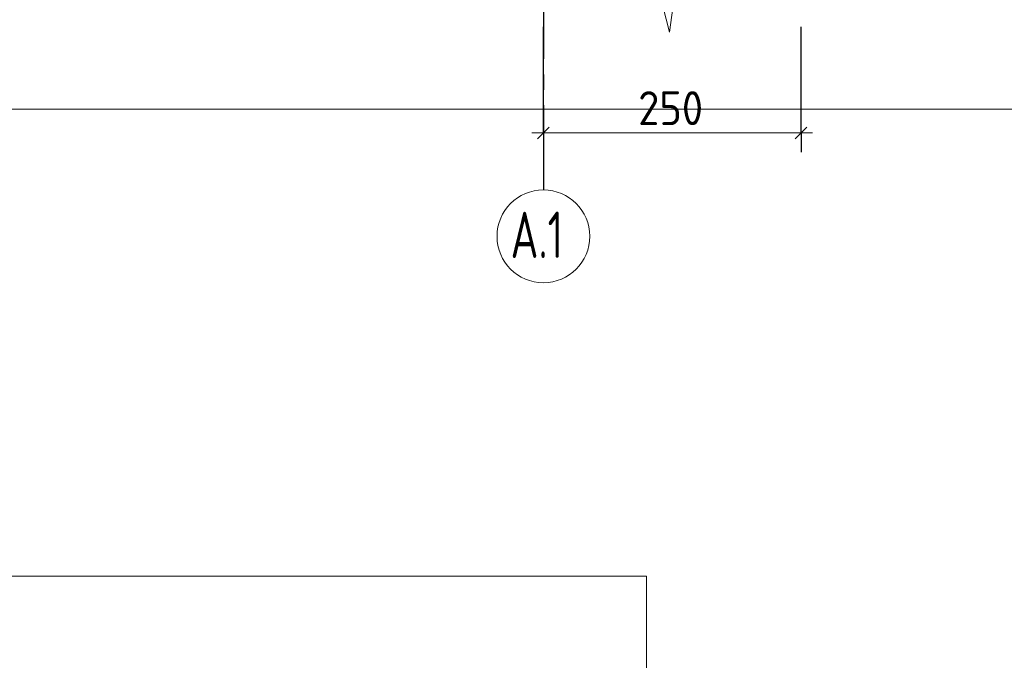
# Model space of a CAD drawing. Header units: millimetres. Extents: x 0 to 42000, y 0 to 29700.
# Tile 12 of 33: x 13472 to 19842, y 19379 to 23525. Entities that reach past the tile are written whole.
import ezdxf

# ---------------------------------------------------------------- set-up
doc = ezdxf.new("R2010")
doc.units = ezdxf.units.MM
doc.linetypes.add('______5', pattern=[1100, 800, -100, 100, -100])
doc.layers.add('Standard', color=7, linetype='Continuous', lineweight=25)
doc.layers.add('Размерная линия_ общее', color=7, linetype='Continuous', lineweight=13)
doc.layers.add('Оси', color=7, linetype='______5', lineweight=13, true_color=0x656565)
doc.styles.add('ISOCPEUR', font='txt')

msp = doc.modelspace()

# ---------------------------------------------------------------- linework, layer by layer
at = {"layer": 'Standard', "color": 7, "linetype": 'Continuous', "lineweight": 13, "transparency": 33554687}
for p, q in [((17676.3, 23444.9), (17720.3, 23778.2)), ((17632.3, 23611.5), (17676.3, 23444.9))]:
    msp.add_line(p, q, dxfattribs=at)
at = {"layer": 'Standard', "color": 254, "linetype": 'Continuous', "lineweight": 13, "true_color": 0xc4c4ff, "transparency": 33554687}
for points in [[(4877.9, 22944.9), (20411.3, 22944.9), (20411.3, 26944.9), (4877.9, 26944.9), (4877.9, 22944.9)], [(4877.9, 14282.2), (17528.3, 14282.2), (17528.3, 19922.3), (4877.9, 19922.3), (4877.9, 14282.2)]]:
    msp.add_lwpolyline(points, dxfattribs=at)
at = {"layer": 'Оси', "color": 8, "linetype": '______5', "lineweight": -3, "transparency": 33554687}
msp.add_line((16860.2, 26270.7), (16860.2, 22422.8), dxfattribs=at)
at = {"layer": 'Оси', "color": 7, "linetype": 'Continuous', "lineweight": 13, "transparency": 33554687}
msp.add_circle((16860.2, 22122.8), 300, dxfattribs=at)
at = {"layer": 'Размерная линия_ общее', "color": 253, "linetype": 'Continuous', "lineweight": -3, "true_color": 0xa0a0a0, "transparency": 33554687}
for p, q in [((16860.2, 22792.2), (16860.2, 23478.2)), ((16860.2, 22792.2), (16860.2, 22917.2)), ((18526.8, 22792.2), (18526.8, 22917.2)), ((16860.2, 22792.2), (16860.2, 22667.2)), ((18526.8, 22792.2), (18526.8, 22667.2))]:
    msp.add_line(p, q, dxfattribs=at)
at = {"layer": 'Размерная линия_ общее', "color": 7, "linetype": 'Continuous', "lineweight": 25, "transparency": 33554687}
for p, q in [((16822.7, 22754.7), (16897.7, 22829.7)), ((18489.3, 22754.7), (18564.3, 22829.7))]:
    msp.add_line(p, q, dxfattribs=at)
at = {"layer": 'Размерная линия_ общее', "color": 7, "linetype": 'Continuous', "lineweight": 13, "transparency": 33554687}
for p, q in [((16860.2, 22792.2), (16785.2, 22792.2)), ((16860.2, 22792.2), (18526.8, 22792.2)), ((18526.8, 22792.2), (18601.8, 22792.2))]:
    msp.add_line(p, q, dxfattribs=at)
at = {"layer": 'Размерная линия_ общее', "color": 253, "linetype": 'Continuous', "lineweight": -3, "true_color": 0xa0a0a0, "transparency": 33554687}
msp.add_lwpolyline([(18526.8, 22792.2), (18526.8, 23097.8), (18526.8, 23097.8), (18526.8, 23478.2)], dxfattribs=at)

# ---------------------------------------------------------------- texts
at = {"layer": 'Оси', "color": 7, "linetype": 'Continuous', "lineweight": 25, "transparency": 33554687, "insert": (16647.7, 21982), "char_height": 300, "width": 526.017, "attachment_point": 7, "style": 'ISOCPEUR'}
msp.add_mtext('\\W0.67;А.1', dxfattribs=at)
at = {"layer": 'Размерная линия_ общее', "color": 7, "linetype": 'Continuous', "lineweight": 25, "transparency": 33554687, "insert": (17473.5, 22842.2), "char_height": 220, "width": 561.981, "attachment_point": 7, "style": 'ISOCPEUR'}
msp.add_mtext('\\W0.91;250', dxfattribs=at)

doc.saveas('drawing.dxf')
